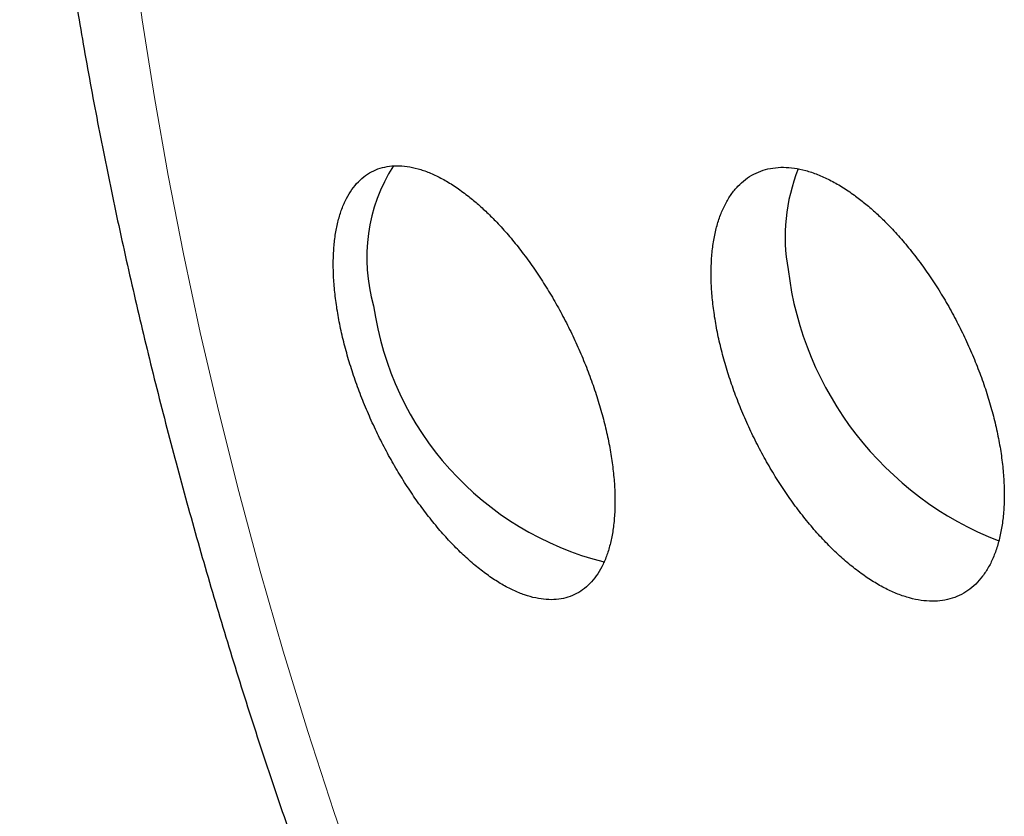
# Model space of a CAD drawing. Header units: millimetres. Extents: x 8 to 303, y 12 to 424.
# Tile 24 of 78: x 257.06 to 261.27, y 170.61 to 174.01. Entities that reach past the tile are written whole.
import ezdxf

# ---------------------------------------------------------------- set-up
doc = ezdxf.new("R2010")
doc.units = ezdxf.units.MM

msp = doc.modelspace()

# ---------------------------------------------------------------- linework, layer by layer
at = {"color": 252, "linetype": 'Continuous', "lineweight": 0, "flags": 128}
msp.add_lwpolyline([(258.5218, 170.2851), (258.4042, 170.6283), (258.2929, 170.9713), (258.188, 171.314), (258.0895, 171.656), (257.9975, 171.9971), (257.912, 172.3371), (257.8332, 172.6758), (257.761, 173.0129), (257.6956, 173.3482), (257.6369, 173.6815), (257.585, 174.0125), (257.54, 174.3411)], dxfattribs=at)
at = {"color": 7, "linetype": 'Continuous', "lineweight": 30}
for centre, radius, start, end in [((259.2756, 172.9965), 0.7311, 147.5556, 196.3145), ((261.1092, 173.086), 0.7761, 158.0795, 190.4093), ((261.7656, 173.1186), 1.4303, 186.9412, 248.7167), ((259.8801, 172.9748), 1.319, 188.0075, 255.9163)]:
    msp.add_arc(centre, radius, start, end, dxfattribs=at)
for points, knots in [([(260.9615, 185.0451), (260.951, 185.039), (260.9071, 185.014), (260.8309, 184.9682), (260.733, 184.9076), (260.6361, 184.8452), (260.5402, 184.7811), (260.4453, 184.7152), (260.3515, 184.6477), (260.2587, 184.5784), (260.1669, 184.5074), (260.0762, 184.4347), (259.9865, 184.3604), (259.8979, 184.2843), (259.8105, 184.2065), (259.7241, 184.127), (259.6388, 184.0459), (259.5547, 183.963), (259.4717, 183.8785), (259.3899, 183.7923), (259.3093, 183.7044), (259.2298, 183.6149), (259.1515, 183.5237), (259.0745, 183.4308), (258.9987, 183.3363), (258.9241, 183.2401), (258.8507, 183.1423), (258.7787, 183.0428), (258.7079, 182.9417), (258.6384, 182.839), (258.5703, 182.7347), (258.5034, 182.6287), (258.4379, 182.5212), (258.3738, 182.4121), (258.311, 182.3013), (258.2496, 182.189), (258.1897, 182.0752), (258.1311, 181.9598), (258.074, 181.8429), (258.0183, 181.7244), (257.9641, 181.6045), (257.9114, 181.483), (257.8601, 181.3601), (257.8104, 181.2358), (257.7622, 181.11), (257.7155, 180.9828), (257.6703, 180.8542), (257.6267, 180.7242), (257.5847, 180.5928), (257.5442, 180.4602), (257.5053, 180.3262), (257.468, 180.191), (257.4323, 180.0545), (257.3982, 179.9167), (257.3658, 179.7777), (257.3349, 179.6376), (257.3057, 179.4963), (257.2782, 179.3539), (257.2522, 179.2103), (257.2279, 179.0657), (257.2053, 178.92), (257.1843, 178.7733), (257.1649, 178.6256), (257.1472, 178.4769), (257.1312, 178.3272), (257.1168, 178.1767), (257.104, 178.0252), (257.093, 177.8728), (257.0835, 177.7196), (257.0757, 177.5656), (257.0696, 177.4107), (257.0651, 177.2551), (257.0622, 177.0987), (257.061, 176.9416), (257.0615, 176.7838), (257.0635, 176.6253), (257.0672, 176.4662), (257.0725, 176.3064), (257.0794, 176.1459), (257.088, 175.9849), (257.0981, 175.8233), (257.1099, 175.6612), (257.1232, 175.4985), (257.1382, 175.3353), (257.1547, 175.1716), (257.1728, 175.0074), (257.1925, 174.8428), (257.2138, 174.6777), (257.2366, 174.5123), (257.261, 174.3464), (257.287, 174.1801), (257.3145, 174.0135), (257.3436, 173.8465), (257.3742, 173.6792), (257.4063, 173.5116), (257.44, 173.3436), (257.4752, 173.1754), (257.5119, 173.007), (257.5502, 172.8383), (257.5899, 172.6693), (257.6312, 172.5001), (257.6739, 172.3308), (257.7182, 172.1612), (257.7639, 171.9914), (257.8112, 171.8215), (257.8599, 171.6515), (257.9102, 171.4812), (257.9619, 171.3109), (258.015, 171.1404), (258.0697, 170.9698), (258.1259, 170.7991), (258.1835, 170.6283), (258.2426, 170.4574), (258.3032, 170.2864), (258.3653, 170.1153), (258.4289, 169.944), (258.494, 169.7727), (258.5584, 169.6071), (258.6241, 169.4416), (258.6887, 169.282), (258.7545, 169.1227), (258.8189, 168.9696), (258.8844, 168.8167), (258.951, 168.6641), (259.0187, 168.5119), (259.0873, 168.3601), (259.157, 168.2086), (259.2277, 168.0575), (259.2993, 167.907), (259.3719, 167.7569), (259.4454, 167.6074), (259.5198, 167.4585), (259.595, 167.3104), (259.6709, 167.1633), (259.7473, 167.0174), (259.8239, 166.8732), (259.9001, 166.7322), (259.9735, 166.5981), (260.0392, 166.4797), (260.0973, 166.3762), (260.1583, 166.2685), (260.202, 166.1926), (260.2281, 166.1472)], [0, 0, 0, 0, 0.002097, 0.00872, 0.015347, 0.021978, 0.028614, 0.035256, 0.041904, 0.048561, 0.055226, 0.0619, 0.068585, 0.075281, 0.081989, 0.08871, 0.095445, 0.102194, 0.108958, 0.115738, 0.122534, 0.129348, 0.13618, 0.143029, 0.149898, 0.156787, 0.163695, 0.170624, 0.177573, 0.184543, 0.191534, 0.198547, 0.205582, 0.212638, 0.219715, 0.226815, 0.233936, 0.241079, 0.248243, 0.255428, 0.262633, 0.26986, 0.277106, 0.284372, 0.291657, 0.298961, 0.306283, 0.313622, 0.320978, 0.328351, 0.335739, 0.343142, 0.350559, 0.35799, 0.365433, 0.372888, 0.380355, 0.387833, 0.39532, 0.402817, 0.410322, 0.417835, 0.425355, 0.432882, 0.440415, 0.447954, 0.455498, 0.463045, 0.470597, 0.478152, 0.485711, 0.493271, 0.500835, 0.508399, 0.515966, 0.523533, 0.531102, 0.538671, 0.54624, 0.55381, 0.561379, 0.568949, 0.576518, 0.584087, 0.591656, 0.599224, 0.606792, 0.614359, 0.621926, 0.629492, 0.637058, 0.644623, 0.652189, 0.659754, 0.667319, 0.674884, 0.68245, 0.690016, 0.697583, 0.705151, 0.71272, 0.720291, 0.727863, 0.735437, 0.743014, 0.750594, 0.758178, 0.765765, 0.773357, 0.780953, 0.788556, 0.796165, 0.803781, 0.811405, 0.819039, 0.826683, 0.834339, 0.842008, 0.848903, 0.856581, 0.86347, 0.870356, 0.87724, 0.88412, 0.890997, 0.89787, 0.904739, 0.911603, 0.91846, 0.925311, 0.932151, 0.93898, 0.945793, 0.952582, 0.959336, 0.966035, 0.972632, 0.979015, 0.984806, 0.989256, 0.993571, 1, 1, 1, 1]), ([(258.9753, 173.2621), (258.9582, 173.2748), (258.924, 173.3004), (258.8734, 173.331), (258.8237, 173.3558), (258.7754, 173.3741), (258.7287, 173.3855), (258.684, 173.3903), (258.6415, 173.3885), (258.6017, 173.3799), (258.5649, 173.3645), (258.5313, 173.3425), (258.501, 173.3141), (258.4744, 173.2796), (258.4518, 173.2392), (258.4333, 173.1931), (258.4187, 173.1418), (258.4084, 173.0858), (258.4026, 173.0254), (258.401, 172.9612), (258.4036, 172.8934), (258.4104, 172.8228), (258.4215, 172.7498), (258.4366, 172.675), (258.4557, 172.5987), (258.4785, 172.5217), (258.505, 172.4443), (258.5349, 172.3671), (258.568, 172.2906), (258.6041, 172.2153), (258.643, 172.1417), (258.6845, 172.0702), (258.7281, 172.0015), (258.7737, 171.9358), (258.8211, 171.8738), (258.8699, 171.8156), (258.9196, 171.762), (258.9699, 171.7132), (259.0207, 171.6697), (259.0716, 171.6316), (259.1219, 171.5994), (259.1715, 171.5732), (259.22, 171.5536), (259.2671, 171.5405), (259.3124, 171.5339), (259.3554, 171.5341), (259.3958, 171.5412), (259.4334, 171.5549), (259.468, 171.5753), (259.4991, 171.602), (259.5265, 171.6351), (259.5502, 171.6742), (259.5699, 171.7189), (259.5854, 171.7688), (259.5967, 171.8237), (259.6037, 171.8831), (259.6064, 171.9466), (259.6049, 172.0134), (259.599, 172.0833), (259.5889, 172.1558), (259.5748, 172.2303), (259.5568, 172.3062), (259.5348, 172.3831), (259.5092, 172.4605), (259.4802, 172.5378), (259.4478, 172.6145), (259.4124, 172.6901), (259.3741, 172.7642), (259.3332, 172.8362), (259.2901, 172.9057), (259.2449, 172.9721), (259.1978, 173.0351), (259.1495, 173.0942), (259.1029, 173.1457), (259.0587, 173.1901), (259.017, 173.2284), (258.9892, 173.2509), (258.9753, 173.2621)], [0, 0, 0, 0, 0.013629, 0.027306, 0.040983, 0.054612, 0.068241, 0.081919, 0.095597, 0.109225, 0.122835, 0.136495, 0.150154, 0.163764, 0.177259, 0.190803, 0.204347, 0.217842, 0.231179, 0.244566, 0.257952, 0.27129, 0.284499, 0.297757, 0.311014, 0.324224, 0.33739, 0.350603, 0.363816, 0.376982, 0.390206, 0.403476, 0.416747, 0.429971, 0.443328, 0.456732, 0.470137, 0.483495, 0.497005, 0.510562, 0.52412, 0.537631, 0.551247, 0.564912, 0.578577, 0.592193, 0.60582, 0.619497, 0.633174, 0.646801, 0.660338, 0.673925, 0.687511, 0.701048, 0.714434, 0.72787, 0.741305, 0.75469, 0.767933, 0.781224, 0.794515, 0.807758, 0.820928, 0.834144, 0.847361, 0.860532, 0.873728, 0.886971, 0.900214, 0.913412, 0.926722, 0.940079, 0.953436, 0.966747, 0.977827, 0.98892, 1, 1, 1, 1]), ([(260.629, 173.2636), (260.6114, 173.2758), (260.5759, 173.3004), (260.5233, 173.3297), (260.4715, 173.3531), (260.421, 173.37), (260.3721, 173.3802), (260.3251, 173.3838), (260.2804, 173.3807), (260.2383, 173.371), (260.1992, 173.3546), (260.1632, 173.3317), (260.1307, 173.3026), (260.1018, 173.2674), (260.077, 173.2263), (260.0563, 173.1797), (260.0397, 173.128), (260.0274, 173.0717), (260.0196, 173.0109), (260.0163, 172.9463), (260.0173, 172.8782), (260.0228, 172.8073), (260.0327, 172.734), (260.0469, 172.6587), (260.0652, 172.5821), (260.0875, 172.5047), (260.1138, 172.427), (260.1439, 172.3494), (260.1773, 172.2726), (260.214, 172.1971), (260.2538, 172.1235), (260.2963, 172.052), (260.3413, 171.9834), (260.3884, 171.918), (260.4373, 171.8564), (260.4879, 171.7988), (260.5396, 171.7459), (260.5919, 171.6979), (260.6448, 171.6554), (260.6978, 171.6185), (260.7504, 171.5874), (260.8023, 171.5625), (260.8531, 171.5442), (260.9025, 171.5323), (260.95, 171.527), (260.9953, 171.5283), (261.038, 171.5365), (261.078, 171.5513), (261.1149, 171.5726), (261.1483, 171.6001), (261.1779, 171.6339), (261.2038, 171.6736), (261.2256, 171.7188), (261.2433, 171.7692), (261.2566, 171.8245), (261.2655, 171.8842), (261.27, 171.948), (261.2701, 172.0152), (261.2656, 172.0854), (261.2568, 172.1582), (261.2437, 172.2331), (261.2264, 172.3094), (261.205, 172.3866), (261.1796, 172.4644), (261.1506, 172.542), (261.118, 172.619), (261.082, 172.6948), (261.0429, 172.7691), (261.0011, 172.8411), (260.9567, 172.9105), (260.9101, 172.9766), (260.8614, 173.0393), (260.8113, 173.0979), (260.7629, 173.1489), (260.7166, 173.1928), (260.6729, 173.2306), (260.6437, 173.2526), (260.629, 173.2636)], [0, 0, 0, 0, 0.013527, 0.027102, 0.040676, 0.054203, 0.067731, 0.081307, 0.094882, 0.10841, 0.121916, 0.13547, 0.149025, 0.162531, 0.175963, 0.189444, 0.202925, 0.216356, 0.229701, 0.243093, 0.256485, 0.269829, 0.283111, 0.296439, 0.309768, 0.323049, 0.336319, 0.349636, 0.362954, 0.376224, 0.38954, 0.402902, 0.416265, 0.429581, 0.442978, 0.456423, 0.469868, 0.483265, 0.496746, 0.510274, 0.523803, 0.537283, 0.550812, 0.564389, 0.577967, 0.591495, 0.605015, 0.618584, 0.632153, 0.645673, 0.659131, 0.672638, 0.686144, 0.699602, 0.712973, 0.726392, 0.73981, 0.753181, 0.766477, 0.779821, 0.793165, 0.806461, 0.819729, 0.833044, 0.846359, 0.859627, 0.872923, 0.886267, 0.89961, 0.912907, 0.926276, 0.939693, 0.95311, 0.96648, 0.977649, 0.988831, 1, 1, 1, 1])]:
    msp.add_open_spline(points, degree=3, knots=knots, dxfattribs=at)

doc.saveas('drawing.dxf')
